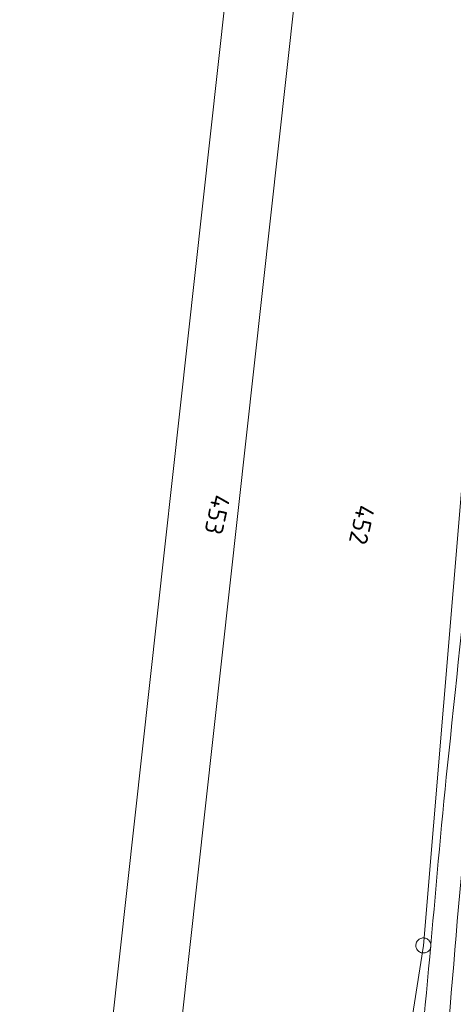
# Model space of a CAD drawing. Header units: metres. Extents: x 3425540 to 3446143, y 5432760 to 5444637.
# Tile 148 of 256: x 3435855 to 3435898, y 5439854 to 5439951. Entities that reach past the tile are written whole.
import ezdxf
from ezdxf.enums import TextEntityAlignment as Align

# ---------------------------------------------------------------- set-up
doc = ezdxf.new("R2010")
doc.units = ezdxf.units.M
doc.layers.add('B_Bestand', color=9, linetype='Continuous', lineweight=18)
doc.layers.add('B_Flurgrenzen', color=9, linetype='Continuous', lineweight=18)
doc.styles.get("Standard").update_dxf_attribs({"font": 'isocpeur.ttf'})

msp = doc.modelspace()

# ---------------------------------------------------------------- linework, layer by layer
at = {"layer": 'B_Bestand'}
for points, knots in [([(3435828.647, 5439499.639), (3435826.735, 5439500.062), (3435824.824, 5439500.484), (3435822.912, 5439500.906), (3435822.73, 5439500.946), (3435822.555, 5439500.962), (3435822.38, 5439501.08), (3435822.312, 5439501.126), (3435822.256, 5439501.198), (3435822.266, 5439501.263), (3435822.336, 5439501.732), (3435822.604, 5439502.243), (3435822.9, 5439502.685), (3435823.549, 5439503.655), (3435824.249, 5439504.52), (3435824.882, 5439505.469), (3435825.936, 5439507.05), (3435827.051, 5439508.575), (3435827.855, 5439510.324), (3435829.382, 5439513.648), (3435830.176, 5439517.166), (3435830.938, 5439520.693), (3435831.735, 5439524.38), (3435832.558, 5439528.057), (3435833.246, 5439531.763), (3435834.279, 5439537.327), (3435835.268, 5439542.898), (3435836.313, 5439548.459), (3435837.583, 5439555.221), (3435838.824, 5439561.987), (3435840.192, 5439568.73), (3435842.261, 5439578.931), (3435844.476, 5439589.1), (3435846.666, 5439599.274), (3435849.924, 5439614.41), (3435853.305, 5439629.519), (3435856.561, 5439644.654), (3435858.939, 5439655.711), (3435860.826, 5439666.871), (3435863.238, 5439677.921), (3435864.389, 5439683.195), (3435865.704, 5439688.432), (3435866.876, 5439693.701), (3435870.783, 5439711.267), (3435874.703, 5439728.83), (3435878.393, 5439746.443), (3435879.925, 5439753.756), (3435881.381, 5439761.084), (3435882.864, 5439768.407), (3435886.887, 5439788.275), (3435891.458, 5439808.029), (3435894.53, 5439828.085), (3435896.833, 5439843.117), (3435897.53, 5439858.32), (3435899.126, 5439873.428), (3435900.702, 5439888.346), (3435902.358, 5439903.258), (3435904.096, 5439918.155), (3435907.398, 5439946.464), (3435919.746, 5439973.066), (3435923.455, 5440001.449), (3435923.91, 5440004.932), (3435923.978, 5440008.451), (3435923.778, 5440011.936), (3435922.662, 5440031.359), (3435919.898, 5440050.757), (3435918.585, 5440070.178), (3435918.235, 5440075.347), (3435916.979, 5440080.719), (3435918.295, 5440085.736), (3435918.839, 5440087.812), (3435919.384, 5440089.888), (3435919.928, 5440091.964)], [0, 0, 0, 0, 0.009642, 0.009642, 0.009642, 0.010561, 0.010561, 0.010561, 0.010915, 0.010915, 0.010915, 0.013471, 0.013471, 0.013471, 0.019082, 0.019082, 0.019082, 0.028428, 0.028428, 0.028428, 0.046188, 0.046188, 0.046188, 0.064753, 0.064753, 0.064753, 0.092622, 0.092622, 0.092622, 0.126505, 0.126505, 0.126505, 0.177764, 0.177764, 0.177764, 0.254017, 0.254017, 0.254017, 0.309722, 0.309722, 0.309722, 0.336308, 0.336308, 0.336308, 0.424936, 0.424936, 0.424936, 0.461735, 0.461735, 0.461735, 0.561565, 0.561565, 0.561565, 0.636388, 0.636388, 0.636388, 0.710269, 0.710269, 0.710269, 0.850661, 0.850661, 0.850661, 0.867886, 0.867886, 0.867886, 0.963883, 0.963883, 0.963883, 0.98943, 0.98943, 0.98943, 1, 1, 1, 1]), ([(3435914.924, 5440084.987), (3435915.077, 5440082.125), (3435915.229, 5440079.263), (3435915.382, 5440076.4), (3435916.363, 5440058.013), (3435919.175, 5440039.747), (3435920.57, 5440021.403), (3435921.071, 5440014.809), (3435921.273, 5440008.134), (3435920.458, 5440001.547), (3435919.685, 5439995.3), (3435918.301, 5439989.183), (3435916.918, 5439983.051), (3435912.657, 5439964.163), (3435905.655, 5439945.929), (3435902.825, 5439926.784), (3435900.463, 5439910.809), (3435898.909, 5439894.754), (3435897.209, 5439878.708), (3435895.869, 5439866.063), (3435895.083, 5439853.367), (3435893.442, 5439840.75), (3435890.305, 5439816.637), (3435885.459, 5439792.794), (3435880.457, 5439769.013), (3435878.493, 5439759.676), (3435876.528, 5439750.339), (3435874.56, 5439741.002), (3435872.07, 5439729.19), (3435869.578, 5439717.378), (3435867.08, 5439705.568), (3435865.787, 5439699.456), (3435863.943, 5439693.468), (3435862.68, 5439687.35), (3435861.262, 5439680.482), (3435859.861, 5439673.611), (3435858.464, 5439666.738), (3435856.299, 5439656.088), (3435854.184, 5439645.429), (3435851.982, 5439634.786), (3435850.351, 5439626.906), (3435848.597, 5439619.053), (3435846.881, 5439611.191), (3435845.313, 5439604.01), (3435843.706, 5439596.837), (3435842.143, 5439589.654), (3435840.041, 5439579.999), (3435838.067, 5439570.316), (3435836.069, 5439560.638), (3435833.696, 5439549.145), (3435831.594, 5439537.598), (3435829.307, 5439526.085), (3435828.53, 5439522.172), (3435827.573, 5439518.306), (3435826.557, 5439514.437), (3435826.043, 5439512.481), (3435825.381, 5439510.508), (3435824.2, 5439508.865), (3435823.041, 5439507.252), (3435821.855, 5439505.676), (3435820.674, 5439504.085), (3435820.131, 5439503.354), (3435819.595, 5439502.626), (3435819.035, 5439501.901), (3435818.939, 5439501.777), (3435818.777, 5439501.679), (3435818.622, 5439501.682), (3435813.254, 5439501.782), (3435807.862, 5439502.211), (3435802.502, 5439502.723), (3435791.035, 5439503.82), (3435779.578, 5439505.03), (3435768.102, 5439506.031), (3435760.651, 5439506.681), (3435753.201, 5439507.331), (3435745.75, 5439507.981)], [0, 0, 0, 0, 0.012862, 0.012862, 0.012862, 0.09549, 0.09549, 0.09549, 0.12519, 0.12519, 0.12519, 0.153358, 0.153358, 0.153358, 0.240119, 0.240119, 0.240119, 0.312518, 0.312518, 0.312518, 0.369573, 0.369573, 0.369573, 0.478618, 0.478618, 0.478618, 0.521434, 0.521434, 0.521434, 0.575603, 0.575603, 0.575603, 0.603636, 0.603636, 0.603636, 0.635105, 0.635105, 0.635105, 0.683871, 0.683871, 0.683871, 0.719978, 0.719978, 0.719978, 0.752963, 0.752963, 0.752963, 0.797304, 0.797304, 0.797304, 0.849968, 0.849968, 0.849968, 0.867869, 0.867869, 0.867869, 0.876919, 0.876919, 0.876919, 0.885803, 0.885803, 0.885803, 0.889887, 0.889887, 0.889887, 0.890587, 0.890587, 0.890587, 0.914748, 0.914748, 0.914748, 0.96644, 0.96644, 0.96644, 1, 1, 1, 1])]:
    msp.add_open_spline(points, degree=3, knots=knots, dxfattribs=at)
at = {"layer": 'B_Flurgrenzen'}
for p, q in [((3435895.559, 5440076.162), (3435862.029, 5439772.941)), ((3435855.156, 5439772.884), (3435888.448, 5440074.157)), ((3435899.636, 5439918.517), (3435894.701, 5439859.669)), ((3435894.701, 5439859.669), (3435885.625, 5439802.107))]:
    msp.add_line(p, q, dxfattribs=at)
msp.add_lwpolyline([(3435895.124, 5439859.049), (3435895.198, 5439859.107), (3435895.262, 5439859.172), (3435895.323, 5439859.25), (3435895.368, 5439859.33), (3435895.402, 5439859.417), (3435895.432, 5439859.51), (3435895.449, 5439859.6), (3435895.449, 5439859.693), (3435895.442, 5439859.788), (3435895.416, 5439859.878), (3435895.386, 5439859.964), (3435895.343, 5439860.049), (3435895.289, 5439860.127), (3435895.226, 5439860.199), (3435895.157, 5439860.258), (3435895.083, 5439860.315), (3435894.997, 5439860.357), (3435894.91, 5439860.39), (3435894.82, 5439860.407), (3435894.723, 5439860.413), (3435894.629, 5439860.413), (3435894.538, 5439860.401), (3435894.443, 5439860.372), (3435894.36, 5439860.337), (3435894.279, 5439860.289), (3435894.204, 5439860.23), (3435894.141, 5439860.166), (3435894.079, 5439860.088), (3435894.034, 5439860.008), (3435894.001, 5439859.92), (3435893.971, 5439859.828), (3435893.954, 5439859.738), (3435893.953, 5439859.645), (3435893.96, 5439859.55), (3435893.986, 5439859.46), (3435894.016, 5439859.373), (3435894.06, 5439859.289), (3435894.113, 5439859.211), (3435894.176, 5439859.139), (3435894.245, 5439859.079), (3435894.32, 5439859.023), (3435894.405, 5439858.981), (3435894.493, 5439858.948), (3435894.583, 5439858.931), (3435894.68, 5439858.925), (3435894.773, 5439858.924), (3435894.864, 5439858.937), (3435894.959, 5439858.966), (3435895.042, 5439859.001), (3435895.124, 5439859.049)], dxfattribs=at)

# ---------------------------------------------------------------- texts
for s, p in [('453', (3435874.314, 5439902.335)), ('452', (3435888.616, 5439901.335))]:
    msp.add_text(s, height=1.8, rotation=257.53502, dxfattribs=at).set_placement(p, align=Align.MIDDLE)

doc.saveas('drawing.dxf')
